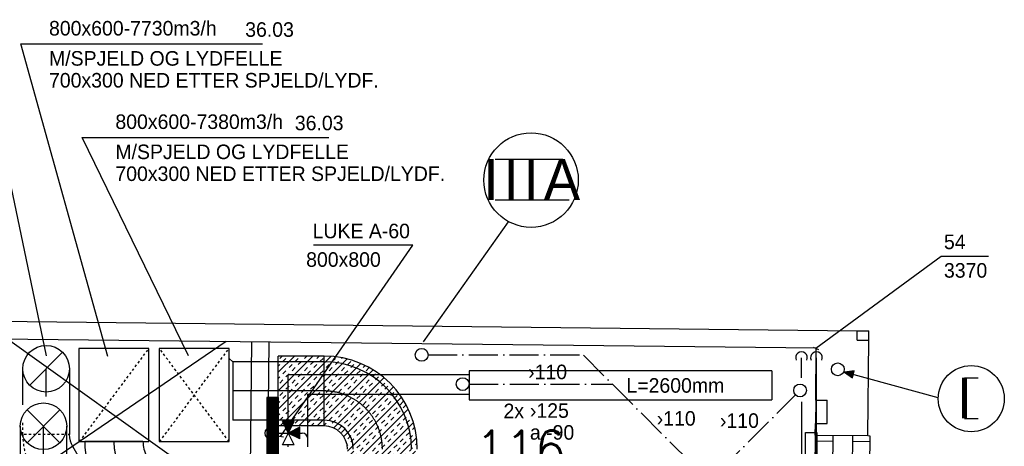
# Model space of a CAD drawing. Header units: millimetres. Extents: x 0 to 84060, y 0 to 52805.
# Tile 57 of 60: x 56313 to 64774, y 48990 to 52652. Entities that reach past the tile are written whole.
import ezdxf
from ezdxf.enums import TextEntityAlignment as Align

# ---------------------------------------------------------------- set-up
doc = ezdxf.new("R2010")
doc.units = ezdxf.units.MM
doc.header["$LTSCALE"] = 50
doc.header["$MEASUREMENT"] = 0
doc.header["$PDMODE"] = 1
for name, pattern in [('2V-CENT', [23, 20, -1.5, 0, -1.5]), ('CENTRUMLINJE', [27, 20, -3, 1, -3]), ('V-GOMD', [0.8, 0.4, -0.4]), ('V-KU', [2, 1, 1]), ('V-SPV', [7, 5, -1, 0, -1]), ('V-V', [2, 1, 1])]:
    doc.linetypes.add(name, pattern=pattern)
doc.layers.get('0').update_dxf_attribs({"linetype": 'CONTINUOUS'})
for name, color, linetype in [('20601A200D001$0$832-Romtekst', 7, 'CONTINUOUS'), ('20601A200D001$0$A12-HEL1', 251, 'CONTINUOUS'), ('20601A200D001$0$A12-HEL3', 251, 'CONTINUOUS'), ('20601A200D001$0$A12-HEL4', 251, 'CONTINUOUS'), ('20601A200D001$0$A23-HEL1', 251, 'CONTINUOUS'), ('20601A200D001$0$A23-HEL3', 251, 'CONTINUOUS'), ('20601A200D001$0$A24-HEL1', 252, 'CONTINUOUS'), ('V003', 7, 'CONTINUOUS'), ('V060-', 3, 'CONTINUOUS'), ('V061-', 1, 'CONTINUOUS'), ('V071-', 1, 'CONTINUOUS'), ('V090-', 2, 'CONTINUOUS'), ('V091', 1, 'CONTINUOUS'), ('V091-', 1, 'CONTINUOUS'), ('V100', 1, 'CONTINUOUS'), ('V110', 1, 'CONTINUOUS'), ('V110-', 6, 'CONTINUOUS'), ('V111', 3, 'CONTINUOUS'), ('V111-', 1, 'CONTINUOUS'), ('xref', 7, 'CENTRUMLINJE')]:
    doc.layers.add(name, color=color, linetype=linetype)
doc.styles.add('20601A200D001$0$STANDARD', font='ROMANS.SHX')
doc.styles.add('FISO', font='fiso')
doc.styles.add('ISO', font='ISO')

# ---------------------------------------------------------------- blocks, each defined once
blk = doc.blocks.new('TLC90', base_point=(0, 4))
at = {"color": 1}
for p, q in [((-0.346, 4.346), (0.346, 3.654)), ((-0.346, 3.654), (0.346, 4.346))]:
    blk.add_line(p, q, dxfattribs=at)
blk = doc.blocks.new('C90', base_point=(16233, 22618))
at = {"color": 0, "linetype": 'ByBlock'}
blk.add_circle((16233, 22618), 0.5, dxfattribs=at)
blk = doc.blocks.new('FLC90', base_point=(0, 5))
at = {"color": 1}
blk.add_line((-0.346, 4.654), (0.346, 5.346), dxfattribs=at)
blk = doc.blocks.new('CBOJ90_UB', base_point=(86107.592, 31354.077))
at = {"color": 0, "linetype": 'ByBlock'}
blk.add_line((86106.592, 31354.077), (86107.592, 31354.077), dxfattribs=at)
blk = doc.blocks.new('KBOJ90_UB', base_point=(86107.592, 31354.077))
at = {"color": 0, "linetype": 'ByBlock'}
for p, q in [((86107.592, 31354.577), (86106.592, 31354.577)), ((86106.592, 31354.577), (86106.592, 31353.577)), ((86106.592, 31353.577), (86107.592, 31353.577))]:
    blk.add_line(p, q, dxfattribs=at)
blk.add_blockref('C90', (86107.592, 31354.077), dxfattribs=at)
blk = doc.blocks.new('3BOJ90_UB', base_point=(86107.592, 31354.077))
blk.add_point((86106.592, 31354.077))
at = {"color": 0, "linetype": 'ByBlock'}
blk.add_blockref('KBOJ90_UB', (86107.592, 31354.077), dxfattribs=at)
at = {"color": 1, "linetype": '2V-CENT'}
blk.add_blockref('CBOJ90_UB', (86107.592, 31354.077), dxfattribs=at)
at = {"style": 'ISO', "flags": 3}
blk.add_attdef('0', (86107.592, 31354.077), '', height=1, dxfattribs=at)
blk = doc.blocks.new('VUN')
at = {"color": 0}
blk.add_circle((0, 0), 0.5, dxfattribs=at)
blk = doc.blocks.new('CBOJ30_P', base_point=(16231.268, 22619))
at = {"color": 0, "linetype": 'ByBlock'}
blk.add_arc((16231, 22620), 1, 270, 300, dxfattribs=at)
blk = doc.blocks.new('KBOJ30_P', base_point=(16231.268, 22619))
at = {"color": 0, "linetype": 'ByBlock'}
for p, q in [((16231, 22619.5), (16231, 22618.5)), ((16231.25, 22619.567), (16231.75, 22618.701))]:
    blk.add_line(p, q, dxfattribs=at)
for radius in [0.5, 1.5]:
    blk.add_arc((16231, 22620), radius, 270, 300, dxfattribs=at)
blk = doc.blocks.new('3BOJ30_P', base_point=(16231.268, 22619))
for p in [(16231.5, 22619.134), (16231, 22619)]:
    blk.add_point(p)
at = {"color": 0, "linetype": 'ByBlock'}
blk.add_blockref('KBOJ30_P', (16231.268, 22619), dxfattribs=at)
at = {"color": 1, "linetype": '2V-CENT'}
blk.add_blockref('CBOJ30_P', (16231.268, 22619), dxfattribs=at)
at = {"style": 'ISO', "flags": 3}
blk.add_attdef('0', (16231.268, 22619), '', height=1, dxfattribs=at)
blk = doc.blocks.new('RADN')
at = {"color": 0}
for p, q in [((-0.5, -1), (-0.5, 0)), ((-0.5, 0), (0.5, 0)), ((0.5, 0), (0.5, -1)), ((0.5, -1), (-0.5, -1))]:
    blk.add_line(p, q, dxfattribs=at)
blk = doc.blocks.new('*X116')
at = {"color": 0}
for p, q in [((58186.9, 49684), (58279.7, 49776.7)), ((58186.9, 49692.8), (58270.9, 49776.7)), ((58186.9, 49701.6), (58262, 49776.7)), ((58186.9, 49710.5), (58253.2, 49776.7)), ((58186.9, 49719.3), (58244.3, 49776.7)), ((58186.9, 49728.2), (58235.5, 49776.7)), ((58186.9, 49737), (58226.7, 49776.7)), ((58186.9, 49745.8), (58217.8, 49776.7)), ((58186.9, 49754.7), (58209, 49776.7)), ((58186.9, 49763.5), (58200.1, 49776.7)), ((58186.9, 49772.3), (58191.3, 49776.7)), ((58186.9, 49675.1), (58286.9, 49775.1)), ((58186.9, 49666.3), (58286.9, 49766.3)), ((58186.9, 49657.4), (58286.9, 49757.4)), ((58186.9, 49648.6), (58286.9, 49748.6)), ((58186.9, 49639.8), (58286.9, 49739.8)), ((58186.9, 49630.9), (58286.9, 49730.9)), ((58186.9, 49622.1), (58286.9, 49722.1)), ((58186.9, 49613.2), (58286.9, 49713.2)), ((58186.9, 49604.4), (58286.9, 49704.4)), ((58186.9, 49595.6), (58286.9, 49695.6)), ((58186.9, 49586.7), (58286.9, 49686.7)), ((58186.9, 49577.9), (58286.9, 49677.9)), ((58186.9, 49569.1), (58286.9, 49669.1)), ((58186.9, 49560.2), (58286.9, 49660.2)), ((58186.9, 49551.4), (58286.9, 49651.4)), ((58186.9, 49542.5), (58286.9, 49642.5)), ((58186.9, 49533.7), (58286.9, 49633.7)), ((58186.9, 49524.9), (58286.9, 49624.9)), ((58186.9, 49516), (58286.9, 49616)), ((58186.9, 49507.2), (58286.9, 49607.2)), ((58186.9, 49498.3), (58286.9, 49598.3)), ((58186.9, 49489.5), (58286.9, 49589.5)), ((58186.9, 49480.7), (58286.9, 49580.7)), ((58186.9, 49471.8), (58286.9, 49571.8)), ((58186.9, 49463), (58286.9, 49563)), ((58186.9, 49454.1), (58286.9, 49554.1)), ((58186.9, 49445.3), (58286.9, 49545.3)), ((58186.9, 49436.5), (58286.9, 49536.5)), ((58186.9, 49427.6), (58286.9, 49527.6)), ((58186.9, 49418.8), (58286.9, 49518.8)), ((58186.9, 49410), (58286.9, 49510)), ((58186.9, 49401.1), (58286.9, 49501.1)), ((58186.9, 49392.3), (58286.9, 49492.3)), ((58186.9, 49383.4), (58286.9, 49483.4)), ((58186.9, 49374.6), (58286.9, 49474.6)), ((58186.9, 49365.8), (58286.9, 49465.8)), ((58186.9, 49356.9), (58286.9, 49456.9)), ((58186.9, 49348.1), (58286.9, 49448.1)), ((58186.9, 49339.2), (58286.9, 49439.2)), ((58186.9, 49330.4), (58286.9, 49430.4)), ((58186.9, 49321.6), (58286.9, 49421.6)), ((58186.9, 49312.7), (58286.9, 49412.7)), ((58186.9, 49303.9), (58286.9, 49403.9)), ((58186.9, 49295), (58286.9, 49395)), ((58186.9, 49286.2), (58286.9, 49386.2)), ((58186.9, 49277.4), (58286.9, 49377.4)), ((58186.9, 49268.5), (58286.9, 49368.5)), ((58186.9, 49259.7), (58286.9, 49359.7)), ((58186.9, 49250.9), (58286.9, 49350.9)), ((58186.9, 49242), (58286.9, 49342)), ((58186.9, 49233.2), (58286.9, 49333.2)), ((58186.9, 49224.3), (58286.9, 49324.3)), ((58186.9, 49215.5), (58286.9, 49315.5)), ((58186.9, 49206.7), (58286.9, 49306.7)), ((58186.9, 49197.8), (58286.9, 49297.8)), ((58186.9, 49189), (58286.9, 49289)), ((58186.9, 49180.1), (58286.9, 49280.1)), ((58186.9, 49171.3), (58286.9, 49271.3)), ((58186.9, 49162.5), (58286.9, 49262.5)), ((58186.9, 49153.6), (58286.9, 49253.6)), ((58186.9, 49144.8), (58286.9, 49244.8)), ((58186.9, 49135.9), (58286.9, 49235.9)), ((58186.9, 49127.1), (58286.9, 49227.1)), ((58186.9, 49118.3), (58286.9, 49218.3)), ((58186.9, 49109.4), (58286.9, 49209.4)), ((58186.9, 49100.6), (58286.9, 49200.6)), ((58186.9, 49091.8), (58286.9, 49191.8)), ((58186.9, 49082.9), (58286.9, 49182.9)), ((58186.9, 49074.1), (58286.9, 49174.1)), ((58186.9, 49065.2), (58286.9, 49165.2)), ((58186.9, 49056.4), (58286.9, 49156.4)), ((58186.9, 49047.6), (58286.9, 49147.6)), ((58186.9, 49038.7), (58286.9, 49138.7)), ((58186.9, 49029.9), (58286.9, 49129.9)), ((58186.9, 49021), (58286.9, 49121)), ((58186.9, 49012.2), (58286.9, 49112.2)), ((58186.9, 49003.4), (58286.9, 49103.4)), ((58186.9, 48994.5), (58286.9, 49094.5)), ((58186.9, 48985.7), (58286.9, 49085.7)), ((58186.9, 48976.9), (58286.9, 49076.9)), ((58195.6, 48976.7), (58286.9, 49068)), ((58204.5, 48976.7), (58286.9, 49059.2)), ((58213.3, 48976.7), (58286.9, 49050.3)), ((58222.2, 48976.7), (58286.9, 49041.5)), ((58231, 48976.7), (58286.9, 49032.7)), ((58239.8, 48976.7), (58286.9, 49023.8)), ((58248.7, 48976.7), (58286.9, 49015)), ((58257.5, 48976.7), (58286.9, 49006.1)), ((58266.4, 48976.7), (58286.9, 48997.3)), ((58275.2, 48976.7), (58286.9, 48988.5)), ((58284, 48976.7), (58286.9, 48979.6))]:
    blk.add_line(p, q, dxfattribs=at)
blk = doc.blocks.new('*X130')
at = {"color": 0}
for p, q in [((58535.3, 49466.7), (58833.6, 49765)), ((58535.3, 49625.8), (58674.5, 49765)), ((58535.3, 49307.6), (58990.5, 49762.7)), ((58548.4, 49745), (58568.5, 49765)), ((58760.6, 49745), (58780.6, 49765)), ((58866.6, 49745), (58886.7, 49765)), ((59078.8, 49745), (59083.9, 49750.1)), ((58535.3, 49678.8), (58548.4, 49691.9)), ((58551.8, 49165), (59127.2, 49740.3)), ((58575, 49718.4), (58601.5, 49745)), ((58628, 49665.4), (58654.5, 49691.9)), ((58654.5, 49638.9), (58681, 49665.4)), ((58681, 49718.4), (58707.5, 49745)), ((58707.5, 49691.9), (58734.1, 49718.4)), ((58710.9, 49165), (59245.9, 49700)), ((58760.6, 49638.9), (58787.1, 49665.4)), ((58813.6, 49691.9), (58840.1, 49718.4)), ((58840.1, 49665.4), (58866.6, 49691.9)), ((58893.2, 49718.4), (58919.7, 49745)), ((58946.2, 49665.4), (58972.7, 49691.9)), ((58972.7, 49638.9), (58999.2, 49665.4)), ((58999.2, 49718.4), (59025.7, 49745)), ((59025.7, 49691.9), (59052.3, 49718.4)), ((59078.8, 49638.9), (59105.3, 49665.4)), ((59131.8, 49691.9), (59158.3, 49718.4)), ((59158.3, 49665.4), (59184.8, 49691.9)), ((59264.4, 49665.4), (59282.3, 49683.3)), ((59290.9, 49638.9), (59317.1, 49665.1)), ((58535.3, 49572.8), (58548.4, 49585.9)), ((58575, 49612.4), (58601.5, 49638.9)), ((58601.5, 49585.9), (58628, 49612.4)), ((58707.5, 49585.9), (58734.1, 49612.4)), ((58734.1, 49559.3), (58760.6, 49585.9)), ((58787.1, 49612.4), (58813.6, 49638.9)), ((58840.1, 49559.3), (58866.6, 49585.9)), ((58870, 49165), (59350.6, 49645.5)), ((58893.2, 49612.4), (58919.7, 49638.9)), ((58919.7, 49585.9), (58946.2, 49612.4)), ((59011.7, 49147.6), (59443, 49578.9)), ((59025.7, 49585.9), (59052.3, 49612.4)), ((59052.3, 49559.3), (59078.8, 49585.9)), ((59105.3, 49612.4), (59131.8, 49638.9)), ((59158.3, 49559.3), (59184.8, 49585.9)), ((59211.4, 49612.4), (59237.9, 49638.9)), ((59237.9, 49585.9), (59264.4, 49612.4)), ((59343.9, 49585.9), (59370.5, 49612.4)), ((59370.5, 49559.3), (59397, 49585.9)), ((58548.4, 49532.8), (58575, 49559.3)), ((58601.5, 49479.8), (58628, 49506.3)), ((58654.5, 49532.8), (58681, 49559.3)), ((58681, 49506.3), (58707.5, 49532.8)), ((58787.1, 49506.3), (58813.6, 49532.8)), ((58813.6, 49479.8), (58840.1, 49506.3)), ((58866.6, 49532.8), (58893.2, 49559.3)), ((58919.7, 49479.8), (58946.2, 49506.3)), ((58972.7, 49532.8), (58999.2, 49559.3)), ((58999.2, 49506.3), (59025.7, 49532.8)), ((59097.5, 49074.3), (59524.1, 49500.8)), ((59105.3, 49506.3), (59131.8, 49532.8)), ((59131.8, 49479.8), (59158.3, 49506.3)), ((59184.8, 49532.8), (59211.4, 49559.3)), ((59237.9, 49479.8), (59264.4, 49506.3)), ((59290.9, 49532.8), (59317.4, 49559.3)), ((59317.4, 49506.3), (59343.9, 49532.8)), ((59423.5, 49506.3), (59450, 49532.8)), ((59450, 49479.8), (59476.5, 49506.3)), ((58548.4, 49426.8), (58575, 49453.3)), ((58575, 49400.2), (58601.5, 49426.8)), ((58628, 49453.3), (58654.5, 49479.8)), ((58681, 49400.2), (58707.5, 49426.8)), ((58734.1, 49453.3), (58760.6, 49479.8)), ((58760.6, 49426.8), (58787.1, 49453.3)), ((58866.6, 49426.8), (58893.2, 49453.3)), ((58893.2, 49400.2), (58919.7, 49426.8)), ((58946.2, 49453.3), (58972.7, 49479.8)), ((58999.2, 49400.2), (59025.7, 49426.8)), ((59052.3, 49453.3), (59078.8, 49479.8)), ((59078.8, 49426.8), (59105.3, 49453.3)), ((59130.8, 48948.5), (59593.8, 49411.5)), ((59184.8, 49426.8), (59211.4, 49453.3)), ((59211.4, 49400.2), (59237.9, 49426.8)), ((59264.4, 49453.3), (59290.9, 49479.8)), ((59317.4, 49400.2), (59343.9, 49426.8)), ((59370.5, 49453.3), (59397, 49479.8)), ((59397, 49426.8), (59423.5, 49453.3)), ((59503, 49426.8), (59529.6, 49453.3)), ((59529.6, 49400.2), (59556.1, 49426.8)), ((58535.3, 49360.6), (58548.4, 49373.7)), ((58628, 49347.2), (58654.5, 49373.7)), ((58654.5, 49320.7), (58681, 49347.2)), ((58707.5, 49373.7), (58734.1, 49400.2)), ((58760.6, 49320.7), (58787.1, 49347.2)), ((58813.6, 49373.7), (58840.1, 49400.2)), ((58840.1, 49347.2), (58866.6, 49373.7)), ((58946.2, 49347.2), (58972.7, 49373.7)), ((58972.7, 49320.7), (58999.2, 49347.2)), ((59025.7, 49373.7), (59052.3, 49400.2)), ((59078.8, 49320.7), (59105.3, 49347.2)), ((59131.8, 49373.7), (59158.3, 49400.2)), ((59158.3, 49347.2), (59184.8, 49373.7)), ((59264.4, 49347.2), (59290.9, 49373.7)), ((59290.9, 49320.7), (59317.4, 49347.2)), ((59343.9, 49373.7), (59370.5, 49400.2)), ((59397, 49320.7), (59423.5, 49347.2)), ((59450, 49373.7), (59476.5, 49400.2)), ((59476.5, 49347.2), (59503, 49373.7)), ((59582.6, 49347.2), (59609.1, 49373.7)), ((59609.1, 49320.7), (59633.8, 49345.4)), ((58535.3, 49254.6), (58548.4, 49267.7)), ((58548.4, 49214.6), (58575, 49241.1)), ((58575, 49294.2), (58601.5, 49320.7)), ((58601.5, 49267.7), (58628, 49294.2)), ((58654.5, 49214.6), (58681, 49241.1)), ((58707.5, 49267.7), (58734.1, 49294.2)), ((58734.1, 49241.1), (58760.6, 49267.7)), ((58787.1, 49294.2), (58813.6, 49320.7)), ((58840.1, 49241.1), (58866.6, 49267.7)), ((58866.6, 49214.6), (58893.2, 49241.1)), ((58893.2, 49294.2), (58919.7, 49320.7)), ((58919.7, 49267.7), (58946.2, 49294.2)), ((58972.7, 49214.6), (58999.2, 49241.1)), ((59025.7, 49267.7), (59052.3, 49294.2)), ((59052.3, 49241.1), (59078.8, 49267.7)), ((59105.3, 49294.2), (59131.8, 49320.7)), ((59130.8, 48789.4), (59651.7, 49310.2)), ((59158.3, 49241.1), (59184.8, 49267.7)), ((59184.8, 49214.6), (59211.4, 49241.1)), ((59211.4, 49294.2), (59237.9, 49320.7)), ((59237.9, 49267.7), (59264.4, 49294.2)), ((59290.9, 49214.6), (59317.4, 49241.1)), ((59343.9, 49267.7), (59370.5, 49294.2)), ((59370.5, 49241.1), (59397, 49267.7)), ((59423.5, 49294.2), (59450, 49320.7)), ((59476.5, 49241.1), (59503, 49267.7)), ((59503, 49214.6), (59529.6, 49241.1)), ((59529.6, 49294.2), (59556.1, 49320.7)), ((59556.1, 49267.7), (59582.6, 49294.2)), ((59609.1, 49214.6), (59635.6, 49241.1)), ((59662.1, 49267.7), (59668.1, 49273.6)), ((58604.9, 49165), (58628, 49188.1)), ((58681, 49188.1), (58707.5, 49214.6)), ((58787.1, 49188.1), (58813.6, 49214.6)), ((58817, 49165), (58840.1, 49188.1)), ((58923.1, 49165), (58946.2, 49188.1)), ((58971.7, 49160.6), (58972.7, 49161.6)), ((58999.2, 49188.1), (59025.7, 49214.6)), ((59052.3, 49135.1), (59078.8, 49161.6)), ((59105.3, 49188.1), (59131.8, 49214.6)), ((59130.8, 48630.3), (59696.1, 49195.5)), ((59131.8, 49161.6), (59158.3, 49188.1)), ((59237.9, 49161.6), (59264.4, 49188.1)), ((59264.4, 49135.1), (59290.9, 49161.6)), ((59317.4, 49188.1), (59343.9, 49214.6)), ((59370.5, 49135.1), (59397, 49161.6)), ((59423.5, 49188.1), (59450, 49214.6)), ((59450, 49161.6), (59476.5, 49188.1)), ((59556.1, 49161.6), (59582.6, 49188.1)), ((59582.6, 49135.1), (59609.1, 49161.6)), ((59635.6, 49188.1), (59662.1, 49214.6)), ((59078.8, 49108.6), (59105.3, 49135.1)), ((59131.8, 49055.5), (59158.3, 49082)), ((59184.8, 49108.6), (59211.4, 49135.1)), ((59211.4, 49082), (59237.9, 49108.6)), ((59317.4, 49082), (59343.9, 49108.6)), ((59343.9, 49055.5), (59370.5, 49082)), ((59397, 49108.6), (59423.5, 49135.1)), ((59450, 49055.5), (59476.5, 49082)), ((59503, 49108.6), (59529.6, 49135.1)), ((59529.6, 49082), (59556.1, 49108.6)), ((59635.6, 49082), (59662.1, 49108.6)), ((59662.1, 49055.5), (59688.7, 49082)), ((59688.7, 49135.1), (59707.4, 49153.8)), ((59715.2, 49108.6), (59716.7, 49110.1)), ((59127.3, 48998), (59131.8, 49002.5)), ((59130.8, 48471.2), (59723.8, 49064.2)), ((59158.3, 49029), (59184.8, 49055.5)), ((59211.4, 48976), (59237.9, 49002.5)), ((59264.4, 49029), (59290.9, 49055.5)), ((59290.9, 49002.5), (59317.4, 49029)), ((59397, 49002.5), (59423.5, 49029)), ((59423.5, 48976), (59450, 49002.5)), ((59476.5, 49029), (59503, 49055.5)), ((59529.6, 48976), (59556.1, 49002.5)), ((59582.6, 49029), (59609.1, 49055.5)), ((59609.1, 49002.5), (59635.6, 49029)), ((59715.2, 49002.5), (59728.4, 49015.7)), ((59130.8, 48312.1), (59730.8, 48912.1)), ((59158.3, 48923), (59184.8, 48949.5)), ((59184.8, 48896.4), (59211.4, 48923)), ((59237.9, 48949.5), (59264.4, 48976)), ((59290.9, 48896.4), (59317.4, 48923)), ((59343.9, 48949.5), (59370.5, 48976)), ((59370.5, 48923), (59397, 48949.5)), ((59476.5, 48923), (59503, 48949.5)), ((59503, 48896.4), (59529.6, 48923)), ((59556.1, 48949.5), (59582.6, 48976)), ((59609.1, 48896.4), (59635.6, 48923)), ((59662.1, 48949.5), (59688.7, 48976)), ((59688.7, 48923), (59715.2, 48949.5)), ((59130.8, 48895.4), (59131.8, 48896.4)), ((59131.8, 48843.4), (59158.3, 48869.9)), ((59184.8, 48790.4), (59211.4, 48816.9)), ((59237.9, 48843.4), (59264.4, 48869.9)), ((59264.4, 48816.9), (59290.9, 48843.4)), ((59317.4, 48869.9), (59343.9, 48896.4)), ((59370.5, 48816.9), (59397, 48843.4)), ((59397, 48790.4), (59423.5, 48816.9)), ((59423.5, 48869.9), (59450, 48896.4)), ((59450, 48843.4), (59476.5, 48869.9)), ((59503, 48790.4), (59529.6, 48816.9)), ((59556.1, 48843.4), (59582.6, 48869.9)), ((59582.6, 48816.9), (59609.1, 48843.4)), ((59635.6, 48869.9), (59662.1, 48896.4)), ((59688.7, 48816.9), (59715.2, 48843.4)), ((59131.8, 48737.3), (59158.3, 48763.9)), ((59158.3, 48710.8), (59184.8, 48737.3)), ((59211.4, 48763.9), (59237.9, 48790.4)), ((59264.4, 48710.8), (59290.9, 48737.3)), ((59266.4, 48288.6), (59730.8, 48753)), ((59317.4, 48763.9), (59343.9, 48790.4)), ((59343.9, 48737.3), (59370.5, 48763.9)), ((59450, 48737.3), (59476.5, 48763.9)), ((59476.5, 48710.8), (59503, 48737.3)), ((59529.6, 48763.9), (59556.1, 48790.4)), ((59582.6, 48710.8), (59609.1, 48737.3)), ((59635.6, 48763.9), (59662.1, 48790.4)), ((59662.1, 48737.3), (59688.7, 48763.9)), ((59715.2, 48790.4), (59730.8, 48806)), ((59130.8, 48683.3), (59131.8, 48684.3)), ((59211.4, 48657.8), (59237.9, 48684.3)), ((59237.9, 48631.3), (59264.4, 48657.8)), ((59290.9, 48684.3), (59317.4, 48710.8)), ((59343.9, 48631.3), (59370.5, 48657.8)), ((59397, 48684.3), (59423.5, 48710.8)), ((59423.5, 48657.8), (59450, 48684.3)), ((59529.6, 48657.8), (59556.1, 48684.3)), ((59556.1, 48631.3), (59582.6, 48657.8)), ((59609.1, 48684.3), (59635.6, 48710.8)), ((59662.1, 48631.3), (59688.7, 48657.8)), ((59715.2, 48684.3), (59730.8, 48699.9)), ((59130.8, 48577.2), (59131.8, 48578.2)), ((59158.3, 48604.8), (59184.8, 48631.3)), ((59184.8, 48578.2), (59211.4, 48604.8)), ((59290.9, 48578.2), (59317.4, 48604.8)), ((59317.4, 48551.7), (59343.9, 48578.2)), ((59370.5, 48604.8), (59397, 48631.3)), ((59423.5, 48551.7), (59450, 48578.2)), ((59425.5, 48288.6), (59730.8, 48593.9)), ((59476.5, 48604.8), (59503, 48631.3)), ((59503, 48578.2), (59529.6, 48604.8)), ((59609.1, 48578.2), (59635.6, 48604.8)), ((59635.6, 48551.7), (59662.1, 48578.2)), ((59688.7, 48604.8), (59715.2, 48631.3)), ((59131.8, 48525.2), (59158.3, 48551.7)), ((59184.8, 48472.2), (59211.4, 48498.7)), ((59237.9, 48525.2), (59264.4, 48551.7)), ((59264.4, 48498.7), (59290.9, 48525.2)), ((59370.5, 48498.7), (59397, 48525.2)), ((59397, 48472.2), (59423.5, 48498.7)), ((59450, 48525.2), (59476.5, 48551.7)), ((59503, 48472.2), (59529.6, 48498.7)), ((59556.1, 48525.2), (59582.6, 48551.7)), ((59582.6, 48498.7), (59609.1, 48525.2)), ((59688.7, 48498.7), (59715.2, 48525.2)), ((59715.2, 48472.2), (59730.8, 48487.8)), ((59131.8, 48419.1), (59158.3, 48445.7)), ((59158.3, 48392.6), (59184.8, 48419.1)), ((59211.4, 48445.7), (59237.9, 48472.2)), ((59264.4, 48392.6), (59290.9, 48419.1)), ((59290.9, 48366.1), (59317.4, 48392.6)), ((59317.4, 48445.7), (59343.9, 48472.2)), ((59343.9, 48419.1), (59370.5, 48445.7)), ((59397, 48366.1), (59423.5, 48392.6)), ((59450, 48419.1), (59476.5, 48445.7)), ((59476.5, 48392.6), (59503, 48419.1)), ((59529.6, 48445.7), (59556.1, 48472.2)), ((59582.6, 48392.6), (59609.1, 48419.1)), ((59584.6, 48288.6), (59730.8, 48434.8)), ((59609.1, 48366.1), (59635.6, 48392.6)), ((59635.6, 48445.7), (59662.1, 48472.2)), ((59662.1, 48419.1), (59688.7, 48445.7)), ((59130.8, 48365.1), (59131.8, 48366.1)), ((59160.3, 48288.6), (59184.8, 48313.1)), ((59211.4, 48339.6), (59237.9, 48366.1)), ((59237.9, 48313.1), (59264.4, 48339.6)), ((59343.9, 48313.1), (59370.5, 48339.6)), ((59372.5, 48288.6), (59397, 48313.1)), ((59423.5, 48339.6), (59450, 48366.1)), ((59478.5, 48288.6), (59503, 48313.1)), ((59529.6, 48339.6), (59556.1, 48366.1)), ((59556.1, 48313.1), (59582.6, 48339.6)), ((59662.1, 48313.1), (59688.7, 48339.6)), ((59690.7, 48288.6), (59715.2, 48313.1)), ((59715.2, 48366.1), (59730.8, 48381.7))]:
    blk.add_line(p, q, dxfattribs=at)
blk = doc.blocks.new('20601A200D001')
at = {"layer": '20601A200D001$0$A12-HEL1'}
for p, q in [((161460.39171, 49082.9255), (161391.57479, 42773.27401)), ((161459.84642, 49032.92848), (161609.8375, 49031.29258))]:
    blk.add_line(p, q, dxfattribs=at)
blk.add_lwpolyline([(161590.38398, 49081.50773), (161610.38279, 49081.28961), (161541.56587, 42771.63812), (161521.56706, 42771.85624)], dxfattribs=at)
at = {"layer": '20601A200D001$0$A12-HEL3'}
blk.add_line((161143.68253, 49386.39757), (161141.50134, 49186.40947), dxfattribs=at)
at = {"layer": '20601A200D001$0$A12-HEL4'}
for p, q in [((148200.99598, 50127.56736), (161500.20501, 49982.51804)), ((148399.34819, 49975.39508), (161148.58993, 49836.34405)), ((161499.33253, 49902.5228), (161500.20501, 49982.51804)), ((156284.59155, 48579.31588), (156298.87836, 49889.23797)), ((156434.58263, 48577.67999), (156448.86944, 49887.60208)), ((161143.68253, 49386.39757), (161148.58993, 49836.34405)), ((161499.33253, 49902.5228), (161599.32658, 49901.4322)), ((161590.38398, 49081.50773), (161599.32658, 49901.4322)), ((161143.68253, 49386.39757), (161243.67659, 49385.30698)), ((161241.49539, 49185.31887), (161243.67659, 49385.30698)), ((161140.41075, 49086.41541), (161141.50134, 49186.40947)), ((161141.50134, 49186.40947), (161241.49539, 49185.31887)), ((161140.41075, 49086.41541), (161590.38398, 49081.50773))]:
    blk.add_line(p, q, dxfattribs=at)
at = {"layer": '20601A200D001$0$A23-HEL1'}
for p, q in [((161140.41075, 49086.41541), (161071.59382, 42776.76392)), ((161290.40182, 49084.77952), (161221.5849, 42775.12803)), ((161139.86545, 49036.41839), (161289.85653, 49034.78249))]:
    blk.add_line(p, q, dxfattribs=at)
at = {"layer": '20601A200D001$0$A23-HEL3'}
for p in [(161500.20501, 49982.51804), (161599.32658, 49901.4322)]:
    blk.add_line(p, (161600.19906, 49981.42744), dxfattribs=at)
at = {"layer": '20601A200D001$0$A24-HEL1'}
for p, q in [((154184.71644, 48602.2184), (156078.89145, 49891.63728)), ((154199.00326, 49912.1405), (156064.60464, 48581.71519))]:
    blk.add_line(p, q, dxfattribs=at)
at = {"layer": '20601A200D001$0$832-Romtekst', "color": 7, "linetype": 'Continuous', "style": '20601A200D001$0$STANDARD'}
blk.add_text('116', height=300, dxfattribs=at).set_placement((158220.04913, 48824.65771))

msp = doc.modelspace()

# ---------------------------------------------------------------- linework, layer by layer
at = {"layer": 'V003'}
for p, q in [((58554.2, 49074.5), (59691.7, 50715.7)), ((59691.7, 50715.7), (58838.5, 50715.7)), ((58529.6, 49078.8), (58578.9, 49070.2))]:
    msp.add_line(p, q, dxfattribs=at)
msp.add_lwpolyline([(58437, 48608.6), (58537, 48608.6), (58537, 49408.6), (58437, 49408.6)], close=True, dxfattribs=at)
at = {"layer": 'V060-', "color": 1, "linetype": 'V-GOMD'}
for p, q in [((56828.3, 49030.8), (57424.6, 49830.8)), ((58113, 49030.8), (57513, 49830.8)), ((57516.7, 49030.8), (58113, 49830.8)), ((56340.6, 49090.2), (56340.6, 49201.1)), ((56692.2, 49090.2), (56340, 49090.2))]:
    msp.add_line(p, q, dxfattribs=at)
at = {"layer": 'V060-', "color": 1}
for p, q in [((58930, 49765), (58535.3, 49765)), ((58535.3, 49165), (58535.3, 49765)), ((58930, 49165), (58930, 49765)), ((58930, 49165), (58535.3, 49165))]:
    msp.add_line(p, q, dxfattribs=at)
at = {"layer": 'V060-'}
for p, q in [((58143.5, 49715), (58112.9, 49743.5)), ((58930, 49715), (58143.5, 49715)), ((58143.5, 49715), (58143.5, 49215)), ((58930, 49215), (58143.5, 49215)), ((58475.3, 49215), (58444.7, 49186.5))]:
    msp.add_line(p, q, dxfattribs=at)
at = {"layer": 'V060-', "linetype": 'Continuous'}
for p, q in [((56340.6, 49346.3), (56340.6, 49656.1)), ((56740.6, 49656.1), (56740.6, 49090.2)), ((56766.8, 48990.2), (56951.2, 48670.8))]:
    msp.add_line(p, q, dxfattribs=at)
at = {"layer": 'V060-', "color": 1, "linetype": '2V-CENT'}
for p, q in [((56540.6, 49417.4), (56540.6, 49656.1)), ((58930, 49465), (58143.5, 49465))]:
    msp.add_line(p, q, dxfattribs=at)
at = {"layer": 'V060-', "color": 1, "linetype": 'ByBlock'}
msp.add_line((56740, 49090.2), (56730.4, 49090.2), dxfattribs=at)
at = {"layer": 'V060-'}
for points in [[(57422.9, 49030.8), (57422.9, 49830.8), (56822.9, 49830.8), (56822.9, 49030.8)], [(58113, 49030.8), (58113, 49830.8), (57513, 49830.8), (57513, 49030.8)]]:
    msp.add_lwpolyline(points, close=True, dxfattribs=at)
at = {"layer": 'V060-', "color": 1}
for radius in [800, 200]:
    msp.add_arc((58930, 48965), radius, 0, 90, dxfattribs=at)
at = {"layer": 'V060-'}
for radius in [750, 250]:
    msp.add_arc((58930, 48965), radius, 0, 90, dxfattribs=at)
at = {"layer": 'V060-', "color": 1, "linetype": '2V-CENT'}
msp.add_arc((58930, 48965), 500, 0, 90, dxfattribs=at)
at = {"layer": 'V060-', "color": 1, "linetype": 'V-GOMD'}
msp.add_arc((56940, 49090.2), 600, 180, 210, dxfattribs=at)
at = {"layer": 'V060-', "color": 3, "linetype": 'ByBlock'}
msp.add_arc((56940, 49090.2), 200, 180, 210, dxfattribs=at)
at = {"layer": 'V061-'}
for p, q in [((56323.9, 52443.8), (58400.4, 52443.8)), ((57070.4, 49761.3), (56323.9, 52443.8)), ((56034, 52189), (56542, 49765.6)), ((57763.5, 49767.4), (56849.9, 51641.8)), ((56849.9, 51641.8), (58970.6, 51641.8))]:
    msp.add_line(p, q, dxfattribs=at)
at = {"layer": 'V090-', "linetype": 'V-SPV'}
for p, q in [((59822.4, 49775.1), (61154.4, 49775.1)), ((62324, 48605.5), (61154.4, 49775.1)), ((60174.4, 49523.9), (61405.7, 49523.9)), ((62324, 48776.8), (62979, 49431.8))]:
    msp.add_line(p, q, dxfattribs=at)
at = {"layer": 'V091', "color": 3}
for p, q in [((60397.9, 51455.3), (60980.6, 51455.3)), ((60397.9, 51104.9), (61035.7, 51104.9)), ((64432.3, 49579.1), (64549.5, 49579.1)), ((64432.3, 49228.7), (64549.5, 49228.7))]:
    msp.add_line(p, q, dxfattribs=at)
at = {"layer": 'V091'}
for p, q in [((60509.9, 50917), (59781.4, 49886.3)), ((63484.7, 49636.9), (63399.9, 49627.1)), ((64206, 49405.3), (63399.9, 49627.1)), ((63399.9, 49627.1), (63468.4, 49578.2)), ((63468.4, 49578.2), (63484.7, 49636.9))]:
    msp.add_line(p, q, dxfattribs=at)
for centre, radius in [((60707.4, 51275), 405.8), ((64489.9, 49398.8), 283.8)]:
    msp.add_circle(centre, radius, dxfattribs=at)
msp.add_solid([(63468.4, 49578.2), (63484.7, 49636.9), (63399.9, 49627.1)], dxfattribs=at)
at = {"layer": 'V110'}
for p, q in [((62775.5, 49638.3), (60175.5, 49638.3)), ((60175.5, 49638.3), (60175.5, 49388.3)), ((62775.5, 49638.3), (62775.5, 49388.3)), ((60175.5, 49388.3), (62775.5, 49388.3))]:
    msp.add_line(p, q, dxfattribs=at)
at = {"layer": 'V110', "color": 1}
for p, q in [((58671.3, 49003.1), (58571.3, 49203.1)), ((58571.3, 49003.1), (58671.3, 49203.1)), ((58671.3, 49203.1), (58571.3, 49203.1)), ((58506.7, 49067.8), (58435.9, 49138.5)), ((58521.3, 49103.1), (58621.3, 49103.1)), ((58721.3, 49153.1), (58621.3, 49103.1)), ((58721.3, 49053.1), (58621.3, 49103.1)), ((58721.3, 49053.1), (58721.3, 49153.1)), ((58671.3, 49003.1), (58571.3, 49003.1))]:
    msp.add_line(p, q, dxfattribs=at)
msp.add_circle((58471.3, 49103.1), 50, dxfattribs=at)
at = {"layer": 'V110'}
for points in [[(58671.3, 49203.1), (58571.3, 49203.1), (58621.3, 49103.1)], [(58721.3, 49053.1), (58721.3, 49153.1), (58621.3, 49103.1)]]:
    msp.add_solid(points, dxfattribs=at)
at = {"layer": 'V110-', "linetype": 'V-V'}
for p, q in [((63031.2, 49577.3), (63031.2, 49750.7)), ((63159.7, 47948.9), (63159.7, 49750.7)), ((58621.3, 49606.3), (60175.5, 49606.3)), ((58621.3, 49203.1), (58621.3, 49606.3)), ((58790.6, 49210.5), (58790.6, 49437)), ((63031.2, 49371.9), (63031.2, 48077.4)), ((58790.6, 48986.9), (58790.6, 49214.6)), ((58721.3, 49103.1), (58740.6, 49103.1)), ((58621.3, 48986.9), (58621.3, 49003.1))]:
    msp.add_line(p, q, dxfattribs=at)
at = {"layer": 'V110-', "linetype": 'V-KU'}
msp.add_line((58790.6, 49437), (60175.5, 49437), dxfattribs=at)
at = {"layer": 'V110-', "color": 1}
for centre in [(63031.2, 49750.7), (63159.7, 49750.7)]:
    msp.add_arc(centre, 50, 335.96301, 564.03699, dxfattribs=at)
at = {"layer": 'V110-', "linetype": 'V-V'}
msp.add_arc((58740.6, 49053.1), 50, 0, 90, dxfattribs=at)
at = {"layer": 'V111-'}
for p, q in [((63153, 49831.9), (64230.1, 50622.5)), ((64230.1, 50622.5), (64637.1, 50622.5)), ((63130.1, 49842), (63175.9, 49821.8))]:
    msp.add_line(p, q, dxfattribs=at)

# ---------------------------------------------------------------- block references
at = {"layer": 'V003'}
msp.add_blockref('*X116', (250.1, -368.2), dxfattribs=at)
at = {"layer": 'V060-', "xscale": 400, "yscale": 400, "zscale": 400}
for name, p in [('C90', (56540.6, 49656.1)), ('FLC90', (56540.6, 49656.1)), ('TLC90', (56518.2, 49162.5))]:
    msp.add_blockref(name, p, dxfattribs=at)
at = {"layer": 'V060-', "color": 1}
msp.add_blockref('*X130', (0, 0), dxfattribs=at)
at = {"layer": 'V060-', "linetype": 'Continuous'}
for name, p, xscale, yscale, zscale, rotation in [('3BOJ90_UB', (56518.2, 49162.5), 400, 400, 400, 90), ('3BOJ30_P', (57122.9, 48896.8), 500.0000000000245, 500.0000000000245, 500.0000000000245, 270)]:
    msp.add_blockref(name, p, dxfattribs=dict(at, xscale=xscale, yscale=yscale, zscale=zscale, rotation=rotation))
at = {"layer": 'V090-', "color": 1, "xscale": 110, "yscale": 110, "zscale": 110}
for p in [(59767.4, 49775.1), (63342.9, 49651.3), (60119.4, 49523.9), (63019.1, 49469.5)]:
    msp.add_blockref('VUN', p, dxfattribs=at)
at = {"layer": 'V100', "xscale": 2000, "yscale": 100, "zscale": 2000, "rotation": 90}
msp.add_blockref('RADN', (63064.1, 48109.1), dxfattribs=at)
at = {"layer": 'xref'}
msp.add_blockref('20601A200D001', (-97990.7, 0), dxfattribs=at)

# ---------------------------------------------------------------- texts
at = {"layer": 'V003', "color": 1, "style": 'FISO'}
for s, p in [('LUKE A-60', (59666.7, 50775.7)), ('800x800', (59416.2, 50530.7))]:
    msp.add_text(s, height=125, dxfattribs=at).set_placement(p, align=Align.RIGHT)
at = {"layer": 'V061-', "color": 1, "style": 'FISO'}
for s, p in [('800x600-7730m3/h', (56565.4, 52516)), ('36.03', (58251.2, 52504.9)), ('M/SPJELD OG LYDFELLE', (56565.4, 52257.2)), ('700x300 NED ETTER SPJELD/LYDF.', (56565.4, 52069.5)), ('800x600-7380m3/h', (57135.7, 51713.9)), ('36.03', (58677.7, 51702.8)), ('M/SPJELD OG LYDFELLE', (57135.7, 51455.2)), ('700x300 NED ETTER SPJELD/LYDF.', (57135.7, 51267.4))]:
    msp.add_text(s, height=125, dxfattribs=at).set_placement(p)
at = {"layer": 'V071-', "color": 1, "style": 'FISO'}
for s, p in [('2x', (60470.5, 49231.1)), ('›125', (60697.6, 49234.5)), ('a -90', (60697.6, 49047))]:
    msp.add_text(s, height=125, dxfattribs=at).set_placement(p)
at = {"layer": 'V091', "color": 3, "style": 'FISO'}
for s, p in [('I', (60297.9, 51105.4)), ('I', (60470.8, 51105.4)), ('I', (60643.7, 51105.4)), ('A', (60816.6, 51105.4)), ('I', (64365.9, 49229.1))]:
    msp.add_text(s, height=350, dxfattribs=at).set_placement(p)
at = {"layer": 'V091-', "color": 1, "style": 'FISO'}
for p in [(60682.4, 49566.1), (61787.3, 49167.2), (62330.6, 49148.3)]:
    msp.add_text('›110', height=125, dxfattribs=at).set_placement(p)
at = {"layer": 'V111', "color": 1, "style": 'FISO'}
msp.add_text('L=2600mm', height=125, dxfattribs=at).set_placement((61526.7, 49450))
at = {"layer": 'V111-', "color": 1, "style": 'FISO'}
for s, p in [('54', (64255.1, 50682.5)), ('3370', (64255.1, 50437.5))]:
    msp.add_text(s, height=125, dxfattribs=at).set_placement(p)

doc.saveas('drawing.dxf')
